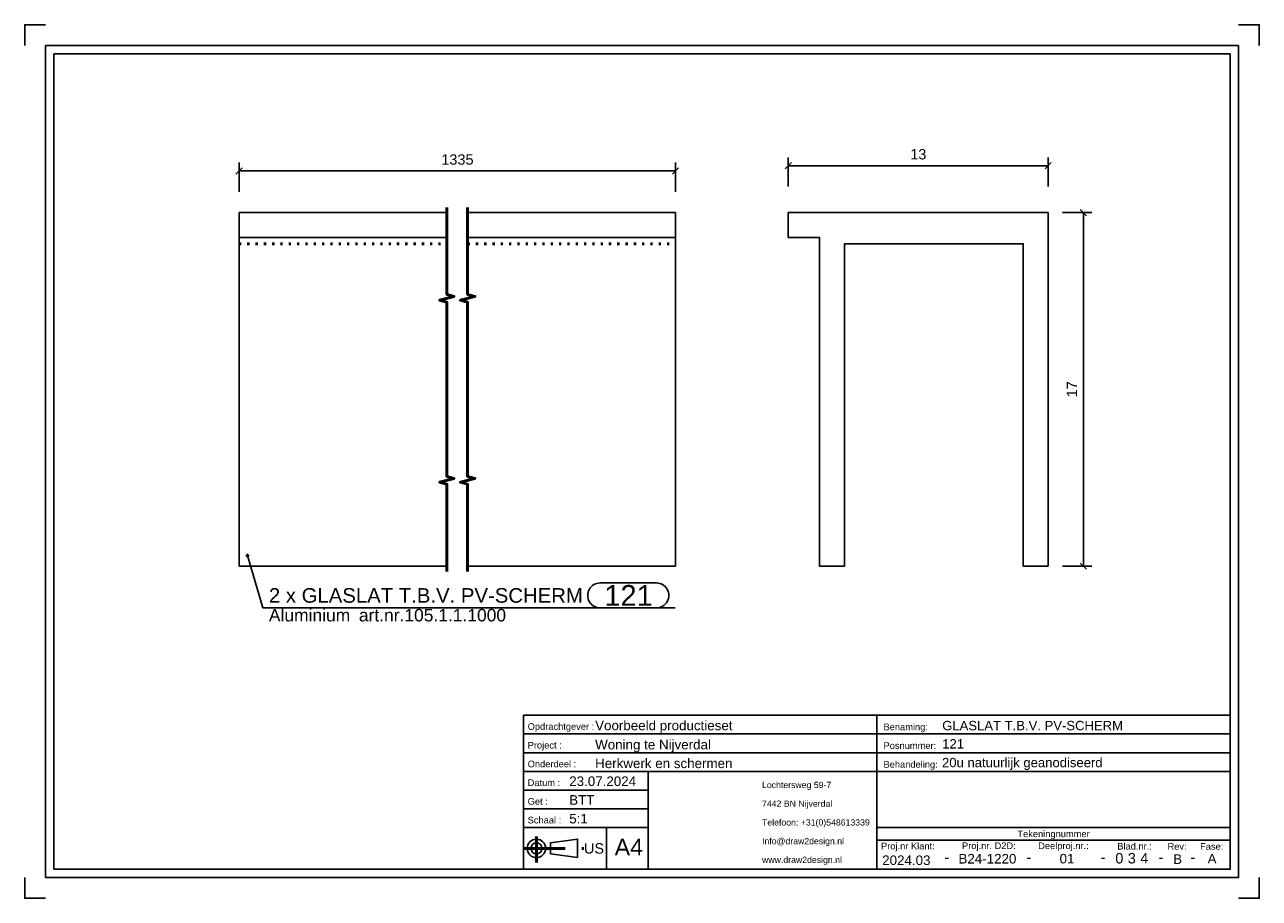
# Model space of a CAD drawing. Header units: millimetres. Extents: x 359 to 656, y -460 to -250.
import ezdxf
from ezdxf.enums import TextEntityAlignment as Align

# ---------------------------------------------------------------- set-up
doc = ezdxf.new("R2010")
doc.units = ezdxf.units.MM
doc.linetypes.add('DOT', pattern=[2, 0.5, -1.5])
doc.linetypes.add('STRICHPUNKT2', pattern=[18.5, 10, -4, 0.5, -4])
doc.layers.get('0').update_dxf_attribs({"linetype": 'CONTINUOUS'})
for name, color, linetype in [('DIM49', 4, 'CONTINUOUS'), ('TXT_ALL', 7, 'CONTINUOUS'), ('TXT_DIM49', 2, 'CONTINUOUS'), ('TXT_YELLOW', 2, 'CONTINUOUS')]:
    doc.layers.add(name, color=color, linetype=linetype)
doc.layers.add('LE_ALL', color=7, linetype='CONTINUOUS', lineweight=50)
doc.styles.add('ARIAL', font='arial.ttf')

# ---------------------------------------------------------------- blocks, each defined once
blk = doc.blocks.new('TFIELD_00005', base_point=(536.16, -450.78))
at = {"layer": 'TXT_YELLOW', "style": 'ARIAL'}
for s, p in [('Lochtersweg 59-7', (536.16, -432.78)), ('7442 BN Nijverdal', (536.16, -437.28)), ('Telefoon: +31(0)548613339', (536.16, -441.78)), ('Info@draw2design.nl', (536.16, -446.28)), ('www.draw2design.nl', (536.16, -450.78))]:
    blk.add_text(s, height=1.5, dxfattribs=at).set_placement(p, align=Align.MIDDLE_LEFT)
blk = doc.blocks.new('FLEX_00004', base_point=(548.97, -453.03))
blk.add_blockref('TFIELD_00005', (536.16, -450.78))
blk = doc.blocks.new('D2D_00003', base_point=(509.03, -451.17))
blk.add_blockref('FLEX_00004', (548.97, -453.03))
blk = doc.blocks.new('TFIELD_00007', base_point=(500.7, -447.72))
at = {"layer": 'TXT_YELLOW', "style": 'ARIAL'}
blk.add_text('A4', height=4, dxfattribs=at).set_placement((500.7, -447.72), align=Align.MIDDLE_LEFT)
blk = doc.blocks.new('FLEX_00006', base_point=(504.07, -447.72))
blk.add_blockref('TFIELD_00007', (500.7, -447.72))
blk = doc.blocks.new('TFIELD_00013', base_point=(493.31, -448.03))
at = {"layer": 'TXT_YELLOW', "style": 'ARIAL'}
blk.add_text('US', height=2.5, dxfattribs=at).set_placement((493.31, -448.03), align=Align.MIDDLE_LEFT)
blk = doc.blocks.new('FLEX_00012', base_point=(493.31, -448.03))
blk.add_blockref('TFIELD_00013', (493.31, -448.03))
blk = doc.blocks.new('US_00011', base_point=(483.22, -448.03))
blk.add_line((485.24, -449.36), (491.8, -450.25))
blk.add_lwpolyline([(485.24, -449.36), (485.24, -446.69), (491.8, -445.8), (491.8, -450.25)])
for radius in [2.22, 1.33]:
    blk.add_circle((481.89, -448.03), radius)
at = {"layer": 'LE_ALL', "color": 1, "linetype": 'STRICHPUNKT2'}
for p, q in [((481.89, -445.21), (481.89, -451.43)), ((478.78, -448.03), (493.65, -448.03))]:
    blk.add_line(p, q, dxfattribs=at)
blk.add_blockref('FLEX_00012', (493.31, -448.03))
blk = doc.blocks.new('SCHRIFE_00015', base_point=(489.78, -433.03))
for p, q in [((478.78, -416.03), (563.78, -416.03)), ((478.78, -416.03), (478.78, -453.03)), ((563.78, -416.03), (648.78, -416.03)), ((563.78, -453.03), (563.78, -416.03)), ((648.78, -416.03), (648.78, -453.03)), ((478.78, -420.53), (563.78, -420.53)), ((563.78, -420.53), (648.78, -420.53)), ((478.78, -425.03), (563.78, -425.03)), ((563.78, -425.03), (648.78, -425.03)), ((478.78, -429.53), (648.78, -429.53)), ((508.78, -429.53), (508.78, -453.03)), ((508.78, -434.03), (478.78, -434.03)), ((508.78, -438.53), (478.78, -438.53)), ((508.78, -443.03), (478.78, -443.03)), ((498.78, -443.03), (498.78, -453.03)), ((648.78, -443.03), (563.78, -443.03)), ((648.78, -446.03), (563.78, -446.03)), ((648.78, -453.03), (478.78, -453.03))]:
    blk.add_line(p, q)
at = {"layer": 'TXT_YELLOW', "style": 'ARIAL'}
for s, height, p in [('Voorbeeld productieset', 2.3, (496.01, -419.63)), ('GLASLAT T.B.V. PV-SCHERM', 2.25, (579.5, -419.63)), ('Woning te Nijverdal', 2.3, (496.01, -424.23)), ('121', 2.25, (579.5, -424.02)), ('Herkwerk en schermen', 2.3, (496.01, -428.73)), ('20u natuurlijk geanodiseerd', 2.25, (579.46, -428.52)), ('23.07.2024', 2.3, (489.78, -433.03)), ('BTT', 2.3, (489.78, -437.53)), ('5:1', 2.3, (489.78, -442.03))]:
    blk.add_text(s, height=height, dxfattribs=at).set_placement(p)
for s, height, p in [('2024.03', 2.3, (570.87, -452.03)), ('-', 2.5, (580.61, -451.37)), ('B24-1220', 2.3, (590.38, -451.67)), ('-', 2.5, (600.35, -451.37)), ('01', 2.3, (609.52, -451.65)), ('-', 2.5, (618.18, -451.37)), ('-', 2.5, (632.12, -451.37)), ('B', 2.3, (636.13, -451.76)), ('-', 2.5, (639.78, -451.37)), ('A', 2.3, (644.42, -451.66))]:
    blk.add_text(s, height=height, dxfattribs=at).set_placement(p, align=Align.CENTER)
blk = doc.blocks.new('TFIELD_00019', base_point=(627.14, -450.4))
at = {"layer": 'TXT_ALL', "style": 'ARIAL'}
blk.add_text('4', height=2.5, dxfattribs=at).set_placement((627.14, -450.4), align=Align.MIDDLE_LEFT)
blk = doc.blocks.new('4_00018')
blk.add_blockref('TFIELD_00019', (627.14, -450.4))
blk = doc.blocks.new('TELLER1_00017')
blk.add_blockref('4_00018', (0, 0))
blk = doc.blocks.new('TFIELD_00022', base_point=(624.14, -450.4))
at = {"layer": 'TXT_ALL', "style": 'ARIAL'}
blk.add_text('3', height=2.5, dxfattribs=at).set_placement((624.14, -450.4), align=Align.MIDDLE_LEFT)
blk = doc.blocks.new('3_00021')
blk.add_blockref('TFIELD_00022', (624.14, -450.4))
blk = doc.blocks.new('TELLER2_00020')
blk.add_blockref('3_00021', (0, 0))
blk = doc.blocks.new('TFIELD_00025', base_point=(621.14, -450.4))
at = {"layer": 'TXT_ALL', "style": 'ARIAL'}
blk.add_text('0', height=2.5, dxfattribs=at).set_placement((621.14, -450.4), align=Align.MIDDLE_LEFT)
blk = doc.blocks.new('0_00024')
blk.add_blockref('TFIELD_00025', (621.14, -450.4))
blk = doc.blocks.new('TELLER3_00023')
blk.add_blockref('0_00024', (0, 0))
blk = doc.blocks.new('NL_00026', base_point=(479.78, -419.53))
at = {"layer": 'TXT_ALL', "color": 1, "style": 'ARIAL'}
blk.add_text('Tekeningnummer', height=1.6, dxfattribs=at).set_placement((606.28, -444.53), align=Align.MIDDLE_CENTER)
at = {"layer": 'TXT_YELLOW', "style": 'ARIAL'}
for s, p in [('Opdrachtgever :', (479.78, -419.53)), ('Benaming:', (565.38, -419.63)), ('Project :', (479.78, -424.03)), ('Posnummer:', (565.38, -424.13)), ('Onderdeel :', (479.78, -428.53)), ('Behandeling:', (565.38, -428.63)), ('Datum :', (479.78, -433.03)), ('Get :', (479.78, -437.53)), ('Schaal :', (479.78, -442.03)), ('Proj.nr Klant:', (564.78, -448.27)), ('Proj.nr. D2D:', (584.27, -448.2)), ('Deelproj.nr.:', (602.59, -448.2)), ('Blad.nr.:', (621.62, -448.31)), ('Rev:', (633.7, -448.36)), ('Fase:', (641.54, -448.36))]:
    blk.add_text(s, height=1.6, dxfattribs=at).set_placement(p)
blk = doc.blocks.new('SCHRIFE_00014')
for name, p in [('SCHRIFE_00015', (489.78, -433.03)), ('NL_00026', (479.78, -419.53)), ('TELLER3_00023', (0, 0)), ('TELLER2_00020', (0, 0)), ('TELLER1_00017', (0, 0))]:
    blk.add_blockref(name, p)
blk = doc.blocks.new('DINA4Q_00002', base_point=(648.78, -257.03))
for p, q in [((650.78, -255.03), (650.78, -455.03)), ((365.78, -453.03), (365.78, -257.03)), ((365.78, -257.03), (648.78, -257.03)), ((363.78, -455.03), (650.78, -455.03))]:
    blk.add_line(p, q)
for points in [[(358.78, -255.03), (358.78, -250.03), (363.78, -250.03)], [(650.78, -250.03), (655.78, -250.03), (655.78, -255.03)], [(363.78, -455.03), (363.78, -255.03), (650.78, -255.03)], [(648.78, -257.03), (648.78, -453.03), (365.78, -453.03)], [(358.78, -455.03), (358.78, -460.03), (363.78, -460.03)], [(650.78, -460.03), (655.78, -460.03), (655.78, -455.03)]]:
    blk.add_lwpolyline(points)
for name, p in [('SCHRIFE_00014', (0, 0)), ('D2D_00003', (509.03, -451.17)), ('US_00011', (483.22, -448.03)), ('FLEX_00006', (504.07, -447.72))]:
    blk.add_blockref(name, p)
blk = doc.blocks.new('_ZBL0035_00001')
blk.add_blockref('DINA4Q_00002', (648.78, -257.03))
blk = doc.blocks.new('_D1', base_point=(459, -283.68))
at = {"layer": 'DIM49', "color": 1}
for p, q in [((411.09, -284.43), (409.59, -285.93)), ((410.34, -290.18), (410.34, -283.18)), ((514.59, -285.93), (516.09, -284.43)), ((515.34, -290.18), (515.34, -283.18)), ((410.34, -285.18), (515.34, -285.18))]:
    blk.add_line(p, q, dxfattribs=at)
at = {"layer": 'TXT_DIM49', "style": 'ARIAL'}
blk.add_text('1335', height=2.5, dxfattribs=at).set_placement((459, -283.68))
blk = doc.blocks.new('SHAPE_00046', base_point=(412.37, -377.66))
at = {"layer": 'DIM49', "color": 3}
for p, q in [((412.11, -377.62), (412.63, -377.62)), ((412.16, -377.82), (412.57, -377.82)), ((412.48, -377.42), (412.26, -377.42)), ((412.37, -377.66), (416.03, -390.22)), ((497.22, -384.22), (510.73, -384.22)), ((416.03, -390.22), (515.23, -390.22)), ((510.73, -390.22), (497.22, -390.22))]:
    blk.add_line(p, q, dxfattribs=at)
blk.add_lwpolyline([(412.23, -377.43), (412.18, -377.47), (412.14, -377.53), (412.11, -377.59), (412.1, -377.66), (412.12, -377.73), (412.14, -377.79), (412.19, -377.85), (412.24, -377.89), (412.31, -377.91), (412.37, -377.92), (412.44, -377.91), (412.5, -377.88), (412.56, -377.84), (412.6, -377.78), (412.62, -377.72), (412.63, -377.65), (412.62, -377.58), (412.59, -377.52), (412.55, -377.47), (412.49, -377.43), (412.43, -377.4), (412.36, -377.39), (412.29, -377.4)], close=True, dxfattribs=at)
for centre, start_param, end_param in [((497.22, -387.22), 1.570796, 4.712389), ((510.73, -387.22), 4.712389, 7.853982)]:
    blk.add_ellipse(centre, major_axis=(3, 0), ratio=1, start_param=start_param, end_param=end_param, dxfattribs=at)
at = {"layer": 'TXT_DIM49', "style": 'ARIAL'}
for s, height, p in [('2 x GLASLAT T.B.V. PV-SCHERM', 3.5, (417.53, -387.22)), ('121', 5, (498.22, -387.22)), ('Aluminium', 3, (417.53, -391.97)), ('art.nr.105.1.1.1000', 3, (439.17, -391.97))]:
    blk.add_text(s, height=height, dxfattribs=at).set_placement(p, align=Align.MIDDLE_LEFT)
blk = doc.blocks.new('GLASLAT T.B.V. PV-SCHERM_00033', base_point=(465.34, -302.68))
for p, q in [((410.34, -295.18), (460.34, -295.18)), ((410.34, -301.18), (410.34, -295.18)), ((465.34, -295.18), (515.34, -295.18)), ((515.34, -295.18), (515.34, -301.18)), ((410.34, -301.18), (460.34, -301.18)), ((410.34, -380.18), (410.34, -301.18)), ((465.34, -301.18), (515.34, -301.18)), ((515.34, -301.18), (515.34, -380.18)), ((410.34, -380.18), (460.34, -380.18)), ((465.34, -380.18), (515.34, -380.18))]:
    blk.add_line(p, q)
at = {"layer": 'LE_ALL', "color": 3, "linetype": 'DOT'}
for p, q in [((410.34, -302.68), (460.34, -302.68)), ((465.34, -302.68), (515.34, -302.68))]:
    blk.add_line(p, q, dxfattribs=at)
for name, p in [('_D1', (459, -283.68)), ('SHAPE_00046', (412.37, -377.66))]:
    blk.add_blockref(name, p)
blk = doc.blocks.new('GLASLAT T.B.V. PV-SCHERM_00032')
blk.add_blockref('GLASLAT T.B.V. PV-SCHERM_00033', (465.34, -302.68))
blk = doc.blocks.new('Glaslatten_00031')
blk.add_blockref('GLASLAT T.B.V. PV-SCHERM_00032', (0, 0))
blk = doc.blocks.new('Profielen_00030')
blk.add_blockref('Glaslatten_00031', (0, 0))
blk = doc.blocks.new('Privacyscherm 60-37_00029')
blk.add_blockref('Profielen_00030', (0, 0))
blk = doc.blocks.new('_A3D0088_00028')
blk.add_blockref('Privacyscherm 60-37_00029', (0, 0))
blk = doc.blocks.new('_SHORTEN_00034', base_point=(460.34, -381.43))
at = {"layer": 'LE_ALL', "color": 4}
for points in [[(460.34, -381.43), (460.34, -360.49), (458.59, -360.02), (462.09, -359.08), (460.34, -358.61), (460.34, -316.74), (458.59, -316.27), (462.09, -315.33), (460.34, -314.86), (460.34, -293.93)], [(465.34, -381.43), (465.34, -360.49), (463.59, -360.02), (467.09, -359.08), (465.34, -358.61), (465.34, -316.74), (463.59, -316.27), (467.09, -315.33), (465.34, -314.86), (465.34, -293.93)]]:
    blk.add_lwpolyline(points, dxfattribs=at)
blk = doc.blocks.new('_ANS0088_00027')
for name, p in [('_A3D0088_00028', (0, 0)), ('_SHORTEN_00034', (460.34, -381.43))]:
    blk.add_blockref(name, p)
blk = doc.blocks.new('_D2', base_point=(571.81, -282.41))
at = {"layer": 'DIM49', "color": 1}
for p, q in [((542.48, -288.91), (542.48, -281.91)), ((604.98, -288.91), (604.98, -281.91)), ((543.23, -283.16), (541.73, -284.66)), ((604.98, -283.91), (542.48, -283.91)), ((604.23, -284.66), (605.73, -283.16))]:
    blk.add_line(p, q, dxfattribs=at)
at = {"layer": 'TXT_DIM49', "style": 'ARIAL'}
blk.add_text('13', height=2.5, dxfattribs=at).set_placement((571.81, -282.41))
blk = doc.blocks.new('_D3', base_point=(611.96, -339.6))
at = {"layer": 'DIM49', "color": 1}
for p, q in [((608.46, -295.18), (615.46, -295.18)), ((614.21, -295.93), (612.71, -294.43)), ((613.46, -380.18), (613.46, -295.18)), ((612.71, -379.43), (614.21, -380.93)), ((608.46, -380.18), (615.46, -380.18))]:
    blk.add_line(p, q, dxfattribs=at)
at = {"layer": 'TXT_DIM49', "style": 'ARIAL'}
blk.add_text('17', height=2.5, rotation=90.0002, dxfattribs=at).set_placement((611.96, -339.6))
blk = doc.blocks.new('GLASLAT T.B.V. PV-SCHERM_00041', base_point=(542.48, -301.18))
blk.add_lwpolyline([(542.48, -301.18), (549.98, -301.18), (549.98, -380.18), (556.01, -380.18), (556.01, -302.68), (599.01, -302.68), (599.01, -380.18), (604.98, -380.18), (604.98, -295.18), (542.48, -295.18)], close=True)
for name, p in [('_D2', (571.81, -282.41)), ('_D3', (611.96, -339.6))]:
    blk.add_blockref(name, p)
blk = doc.blocks.new('GLASLAT T.B.V. PV-SCHERM_00040')
blk.add_blockref('GLASLAT T.B.V. PV-SCHERM_00041', (542.48, -301.18))
blk = doc.blocks.new('Glaslatten_00039')
blk.add_blockref('GLASLAT T.B.V. PV-SCHERM_00040', (0, 0))
blk = doc.blocks.new('Profielen_00038')
blk.add_blockref('Glaslatten_00039', (0, 0))
blk = doc.blocks.new('Privacyscherm 60-37_00037')
blk.add_blockref('Profielen_00038', (0, 0))
blk = doc.blocks.new('_A3D0089_00036')
blk.add_blockref('Privacyscherm 60-37_00037', (0, 0))
blk = doc.blocks.new('_ANS0089_00035')
blk.add_blockref('_A3D0089_00036', (0, 0))

msp = doc.modelspace()

# ---------------------------------------------------------------- block references
for name in ['_ZBL0035_00001', '_ANS0088_00027', '_ANS0089_00035']:
    msp.add_blockref(name, (0, 0))

doc.saveas('drawing.dxf')
